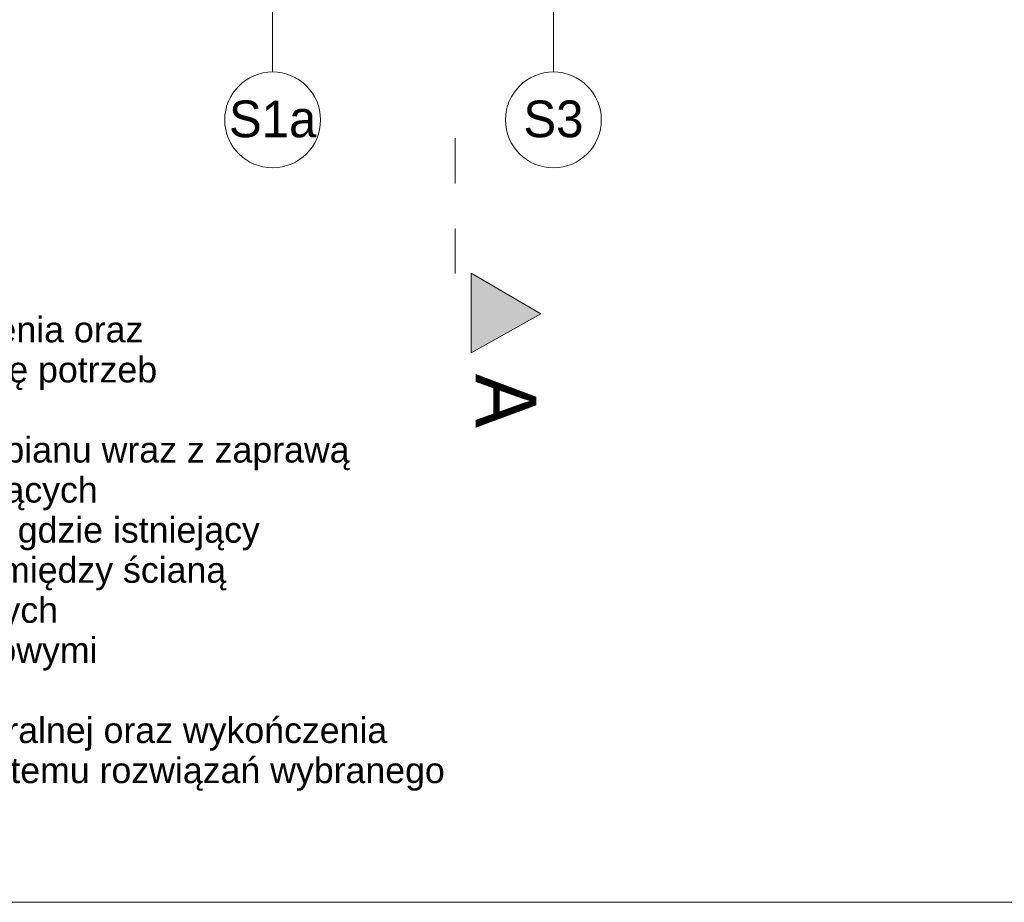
# Model space of a CAD drawing. Extents: x -613240 to -325500, y -25863 to 152403.
# Tile 150 of 254: x -418852 to -412686, y 51453 to 56980. Entities that reach past the tile are written whole.
import ezdxf

# ---------------------------------------------------------------- set-up
doc = ezdxf.new("R2010")
doc.units = 0
doc.header["$MEASUREMENT"] = 0
doc.linetypes.add('Dashed', pattern=[564.444447, 282.222223, -282.222223])
doc.layers.add('Arch opisy', color=7, linetype='Continuous')
for name, color, linetype, lineweight in [('Arch opisy_Nr_Pióra__1', 7, 'Continuous', 25), ('Arch opisy_Nr_Pióra__21', 7, 'Continuous', 9), ('ARCH TABELA_Nr_Pióra__21', 7, 'Continuous', 9), ('INWENT OPISY_Nr_Pióra__21', 7, 'Continuous', 9), ('INWENT OPISY_Nr_Pióra__41', 7, 'Continuous', 15)]:
    doc.layers.add(name, color=color, linetype=linetype, lineweight=lineweight)
doc.styles.add('GENERATED_STYLE_12', font='arial.ttf')
doc.styles.add('GENERATED_STYLE_5', font='txt')

# ---------------------------------------------------------------- blocks, each defined once
blk = doc.blocks.new('Linia_142', base_point=(-415510.1, 58732.6))
at = {"layer": 'Arch opisy_Nr_Pióra__21', "linetype": 'Continuous'}
blk.add_line((-415510.1, 58732.6), (-415510.1, 56652.8), dxfattribs=at)
blk.add_circle((-415510.1, 56352.8), 300, dxfattribs=at)
blk = doc.blocks.new('Linia_150', base_point=(-417268.4, 58732.6))
at = {"layer": 'Arch opisy_Nr_Pióra__21', "linetype": 'Continuous'}
blk.add_line((-417268.4, 58732.6), (-417268.4, 56652.8), dxfattribs=at)
blk.add_circle((-417268.4, 56352.8), 300, dxfattribs=at)

msp = doc.modelspace()

# ---------------------------------------------------------------- hatches: boundary and pattern name
at = {"layer": 'INWENT OPISY_Nr_Pióra__21', "linetype": 'Continuous'}
msp.add_hatch(color=256, dxfattribs=at).paths.add_polyline_path([(-415588.7, 55137.4), (-416024.9, 54893.1), (-416024.9, 55393.1)], flags=0)

# ---------------------------------------------------------------- linework, layer by layer
at = {"layer": 'ARCH TABELA_Nr_Pióra__21', "linetype": 'Continuous'}
msp.add_line((-394889.9, 51452.6), (-435639.9, 51452.6), dxfattribs=at)
at = {"layer": 'INWENT OPISY_Nr_Pióra__41', "linetype": 'Dashed'}
msp.add_line((-416124.9, 56237.4), (-416124.9, 55137.4), dxfattribs=at)
at = {"layer": 'INWENT OPISY_Nr_Pióra__41', "linetype": 'Continuous'}
for p, q in [((-416024.9, 54893.1), (-416024.9, 55393.1)), ((-415588.7, 55137.4), (-416024.9, 55393.1)), ((-416024.9, 54893.1), (-415588.7, 55137.4))]:
    msp.add_line(p, q, dxfattribs=at)

# ---------------------------------------------------------------- block references
at = {"layer": 'Arch opisy', "linetype": 'Continuous'}
for name, p in [('Linia_150', (-417268.4, 58732.6)), ('Linia_142', (-415510.1, 58732.6))]:
    msp.add_blockref(name, p, dxfattribs=at)

# ---------------------------------------------------------------- texts
at = {"layer": 'Arch opisy_Nr_Pióra__1', "linetype": 'Continuous', "char_height": 230, "attachment_point": 2, "style": 'GENERATED_STYLE_5'}
for s, insert in [('{S1a}', (-417268.4, 56474.2)), ('{S3}', (-415510.1, 56474.2))]:
    msp.add_mtext(s, dxfattribs=dict(at, insert=insert))
at = {"layer": 'Arch opisy_Nr_Pióra__21', "linetype": 'Continuous', "insert": (-425631.2, 51900), "char_height": 160, "width": 9506.251, "attachment_point": 7, "line_spacing_factor": 0.940931, "style": 'GENERATED_STYLE_12'}
msp.add_mtext('{UWAGA:\\P1. Wszystkie wymiary sprawdzić na budowie\\P2. Z istniejącego tynku cienkowarstwowego należy usunąć zabrudzenia oraz \\P    słabozwiązane i kruszące się powłoki tynku. Powierzchnię w miarę potrzeb \\P    wyrównać i zaimpregnować\\P3. Przed położeniem kolejnej powłoki tynku lub nowej warstwy styropianu wraz z zaprawą \\P    klejową, na już istniejący styropian należy zbadać nośność istniejących\\P    już warstw "ocieplenia" oraz sprawdzić czy nie występują miejsca gdzie istniejący \\P    styropian jest odklejony i nie występują "poduszki powietrzne" pomiędzy ścianą \\P    a izolacją. W razie stwierdzenia usterki należy dokonać niezbędnych \\P    napraw - usunąć istniejący styropian i warstwy izolacji zastąpić nowymi \\P    o tej samej grubości.\\P4. System mocowania warstw ocieplenia ze styropianu i wełny mineralnej oraz wykończenia \\P    wykonać wg wytycznych producenta. Należy używać jednego systemu rozwiązań wybranego \\P    producenta.}', dxfattribs=at)
at = {"layer": 'INWENT OPISY_Nr_Pióra__21', "linetype": 'Continuous', "insert": (-415617.9, 54593.1), "char_height": 380, "attachment_point": 2, "rotation": 270, "style": 'GENERATED_STYLE_5'}
msp.add_mtext('{A}', dxfattribs=at)

doc.saveas('drawing.dxf')
